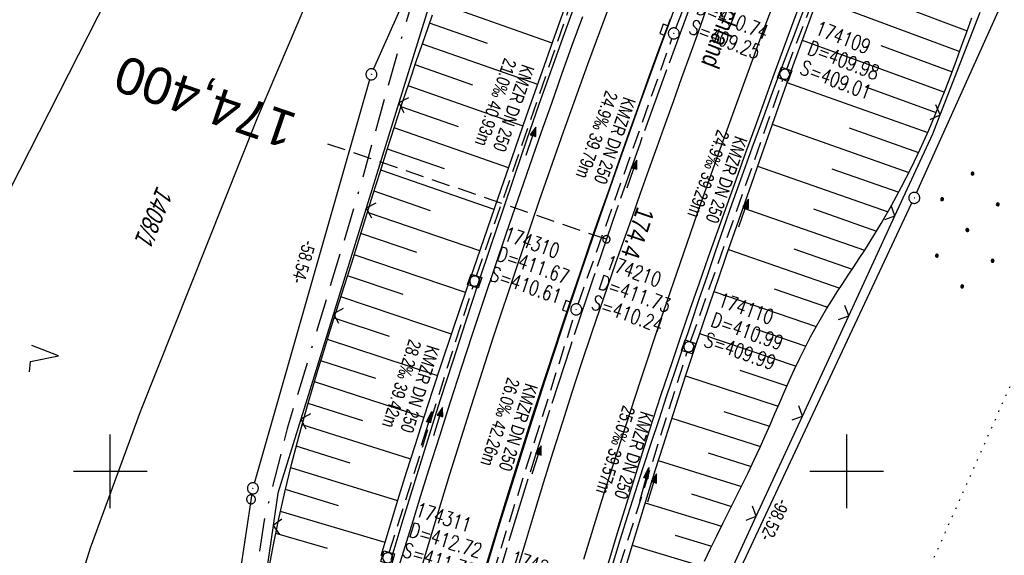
# Model space of a CAD drawing. Extents: x 508338 to 508887, y 451697 to 452490.
# Tile 22 of 37: x 508488 to 508621, y 451989 to 452061. Entities that reach past the tile are written whole.
import ezdxf
from ezdxf.enums import TextEntityAlignment as Align

# ---------------------------------------------------------------- set-up
doc = ezdxf.new("R2010")
doc.units = 0
doc.header["$LTSCALE"] = 10
doc.header["$MEASUREMENT"] = 0
for name, pattern in [('ACAD_ISO16W100', [73, 15, -6.5, 15, -6.5, 15, -7, 1, -7]), ('ACHSE', [5.5, 4, -0.5, 0.5, -0.5]), ('AUSGEZOGEN', [0]), ('LT00', [0]), ('LT17', [0.15, 0.1, -0.05]), ('PUNKTX2_STR', [0.6, 0.1, -0.5]), ('STRICHLINIE2', [0.375, 0.25, -0.125])]:
    doc.linetypes.add(name, pattern=pattern)
doc.layers.get('0').update_dxf_attribs({"linetype": 'LT00'})
for name, color, linetype in [('--EK_FBR', 250, 'LT00'), ('--EK_Halt-Pfeil', 4, 'LT00'), ('--EK_Haltung', 7, 'STRICHLINIE2'), ('--EK_Haltung-Text', 140, 'LT00'), ('--EK_Schacht-Text', 5, 'LT00'), ('--EK_ST-93-1', 30, 'LT17'), ('--EL_DFK_AB_L', 21, 'LT00'), ('--EL_DFK_AB_P', 7, 'LT00'), ('--EL_Halt-Pfeil', 4, 'LT00'), ('--EL_Haltung', 182, 'STRICHLINIE2'), ('--EL_Haltung-Text', 182, 'LT00'), ('-AX-093', 35, 'ACHSE'), ('-ST-93-1', 250, 'LT00'), ('ABSTAND', 8, 'LT00'), ('BAB-KABEL', 220, 'ACAD_ISO16W100'), ('BRD', 255, 'Continuous'), ('DFK_AB_L', 21, 'LT00'), ('DFK_AB_P', 7, 'LT00'), ('DFK_FLUR_NR', 250, 'LT00'), ('DFK_KATASTER', 250, 'LT00'), ('DFK_NUTZUNG', 250, 'LT00'), ('DFK_NUTZUNGSGRENZE', 70, 'PUNKTX2_STR'), ('DFK_VERMPKT', 252, 'LT00'), ('PFEIL', 140, 'AUSGEZOGEN'), ('V120_AFBR_BAB', 250, 'LT00'), ('V120_BOESCH', 250, 'LT00'), ('V120_BOSCHUNG', 250, 'LT00'), ('V120_GRABEN', 250, 'LT00'), ('V120_H_BORD', 8, 'LT00'), ('V120_KA_MULD', 182, 'LT00'), ('V120_KA_PRUF', 182, 'LT00'), ('V120_LD_MARK', 2, 'LT00'), ('V120_RASTER', 250, 'LT00'), ('V120_SINKK', 182, 'LT00'), ('V120_ZAUN', 40, 'LT00')]:
    doc.layers.add(name, color=color, linetype=linetype)
doc.styles.add('Beschrift', font='ARIAL.TTF')
doc.styles.add('Haltungsbeschriftung', font='ARIAL.TTF', dxfattribs={"width": 0.75})
doc.styles.add('schachtbeschriftung', font='romans.shx', dxfattribs={"width": 0.75, "height": 2})
doc.styles.get("Standard").update_dxf_attribs({"font": 'ARIAL.TTF'})

# ---------------------------------------------------------------- blocks, each defined once
blk = doc.blocks.new('SYMB7010')
at = {"color": 0, "linetype": 'ByBlock'}
for points in [[(-0.031408, 0.499213), (-0.093728, 0.49134), (-0.15457, 0.475719), (-0.212975, 0.452595), (-0.268021, 0.422333), (-0.31884, 0.385411), (-0.36463, 0.342411), (-0.40467, 0.29401), (-0.438329, 0.240973), (-0.465074, 0.184136), (-0.484486, 0.124395), (-0.496256, 0.062692), (-0.5002, 0)], [(-0.5002, 0), (-0.496256, -0.062692), (-0.484486, -0.124395), (-0.465075, -0.184136), (-0.438329, -0.240973), (-0.404671, -0.29401), (-0.36463, -0.342411), (-0.31884, -0.385411), (-0.268021, -0.422333), (-0.212975, -0.452595), (-0.154571, -0.475719), (-0.093728, -0.49134), (-0.031408, -0.499213), (0.031408, -0.499213)], [(0.5002, 0), (0.496256, 0.062692), (0.484485, 0.124395), (0.465074, 0.184136), (0.438329, 0.240973), (0.40467, 0.29401), (0.36463, 0.342411), (0.31884, 0.385411), (0.268021, 0.422333), (0.212975, 0.452595), (0.15457, 0.475719), (0.093728, 0.49134), (0.031408, 0.499213), (-0.031408, 0.499213)], [(0.031408, -0.499213), (0.093728, -0.491341), (0.15457, -0.475719), (0.212975, -0.452595), (0.268021, -0.422333), (0.31884, -0.385411), (0.36463, -0.342411), (0.404671, -0.294011), (0.438329, -0.240974), (0.465075, -0.184136), (0.484486, -0.124395), (0.496256, -0.062692), (0.500201, 0)]]:
    blk.add_lwpolyline(points, dxfattribs=at)
blk = doc.blocks.new('SYMB0003')
at = {"color": 0, "linetype": 'ByBlock'}
for p, q in [((-0.015712, 0), (0.010166, 0.012015)), ((0, -0.021257), (-0.015712, 0)), ((0.010166, 0.012015), (0, -0.021257))]:
    blk.add_line(p, q, dxfattribs=at)
for points in [[(-0.031395, 0.499013), (-0.093691, 0.491144), (-0.154509, 0.475528), (-0.21289, 0.452414), (-0.267913, 0.422164), (-0.318712, 0.385257), (-0.364484, 0.342274), (-0.404509, 0.293893), (-0.438154, 0.240877), (-0.464888, 0.184062), (-0.484292, 0.124345), (-0.496058, 0.062667), (-0.5, 0)], [(-0.5, 0), (-0.496058, -0.062667), (-0.484292, -0.124345), (-0.464888, -0.184062), (-0.438154, -0.240877), (-0.404509, -0.293893), (-0.364485, -0.342274), (-0.318712, -0.385257), (-0.267914, -0.422164), (-0.21289, -0.452414), (-0.154509, -0.475529), (-0.093691, -0.491144), (-0.031395, -0.499014), (0.031395, -0.499014)], [(0.5, 0), (0.496057, 0.062667), (0.484292, 0.124345), (0.464888, 0.184062), (0.438153, 0.240877), (0.404509, 0.293893), (0.364484, 0.342274), (0.318712, 0.385257), (0.267913, 0.422164), (0.21289, 0.452414), (0.154509, 0.475528), (0.093691, 0.491144), (0.031395, 0.499013), (-0.031395, 0.499013)], [(0.031395, -0.499014), (0.093691, -0.491144), (0.154509, -0.475529), (0.21289, -0.452414), (0.267914, -0.422164), (0.318712, -0.385257), (0.364485, -0.342274), (0.404509, -0.293893), (0.438154, -0.240877), (0.464889, -0.184062), (0.484292, -0.124345), (0.496058, -0.062667), (0.5, 0)]]:
    blk.add_lwpolyline(points, dxfattribs=at)
blk = doc.blocks.new('Ackerland7')
at = {"layer": 'DFK_NUTZUNG', "color": 0, "linetype": 'ByBlock'}
for p, q in [((-4, 3.93), (-4, 3.67)), ((-3.95, 3.63), (-3.95, 3.97)), ((-3.9, 3.99), (-3.9, 3.61)), ((-3.85, 3.6), (-3.85, 4)), ((-3.8, 3.99), (-3.8, 3.61)), ((-3.75, 3.63), (-3.75, 3.97)), ((-3.7, 3.93), (-3.7, 3.67)), ((-3.65, 3.8), (-3.65, 3.8)), ((3.7, 3.93), (3.7, 3.67)), ((3.75, 3.63), (3.75, 3.97)), ((3.8, 3.99), (3.8, 3.61)), ((3.85, 3.6), (3.85, 4)), ((3.9, 3.99), (3.9, 3.61)), ((3.95, 3.63), (3.95, 3.97)), ((4, 3.93), (4, 3.67)), ((4.05, 3.8), (4.05, 3.8)), ((-7.85, 0.13), (-7.85, -0.13)), ((-7.8, -0.17), (-7.8, 0.17)), ((-7.75, 0.19), (-7.75, -0.19)), ((-7.7, -0.2), (-7.7, 0.2)), ((-7.65, 0.19), (-7.65, -0.19)), ((-7.6, -0.17), (-7.6, 0.17)), ((-7.55, 0.13), (-7.55, -0.13)), ((-7.5, 0), (-7.5, 0)), ((-0.15, 0.13), (-0.15, -0.13)), ((-0.1, -0.17), (-0.1, 0.17)), ((-0.05, 0.19), (-0.05, -0.19)), ((0, -0.2), (0, 0.2)), ((0.05, 0.19), (0.05, -0.19)), ((0.1, -0.17), (0.1, 0.17)), ((0.15, 0.13), (0.15, -0.13)), ((0.2, 0), (0.2, 0)), ((7.55, 0.13), (7.55, -0.13)), ((7.6, -0.17), (7.6, 0.17)), ((7.65, 0.19), (7.65, -0.19)), ((7.7, -0.2), (7.7, 0.2)), ((7.75, 0.19), (7.75, -0.19)), ((7.8, -0.17), (7.8, 0.17)), ((7.85, 0.13), (7.85, -0.13)), ((7.9, 0), (7.9, 0)), ((-4, -3.67), (-4, -3.93)), ((-3.95, -3.97), (-3.95, -3.63)), ((-3.9, -3.61), (-3.9, -3.99)), ((-3.85, -4), (-3.85, -3.6)), ((-3.8, -3.61), (-3.8, -3.99)), ((-3.75, -3.97), (-3.75, -3.63)), ((-3.7, -3.67), (-3.7, -3.93)), ((-3.65, -3.8), (-3.65, -3.8)), ((3.7, -3.67), (3.7, -3.93)), ((3.75, -3.97), (3.75, -3.63)), ((3.8, -3.61), (3.8, -3.99)), ((3.85, -4), (3.85, -3.6)), ((3.9, -3.61), (3.9, -3.99)), ((3.95, -3.97), (3.95, -3.63)), ((4, -3.67), (4, -3.93)), ((4.05, -3.8), (4.05, -3.8))]:
    blk.add_line(p, q, dxfattribs=at)
for points in [[(-3.65, 3.8), (-3.67, 3.89), (-3.73, 3.96), (-3.81, 3.99), (-3.89, 3.99), (-3.97, 3.96), (-4.03, 3.89), (-4.05, 3.8), (-4.03, 3.71), (-3.97, 3.64), (-3.89, 3.6), (-3.81, 3.6), (-3.73, 3.64), (-3.67, 3.71), (-3.65, 3.8)], [(4.05, 3.8), (4.03, 3.89), (3.97, 3.96), (3.89, 3.99), (3.81, 3.99), (3.73, 3.96), (3.67, 3.89), (3.65, 3.8), (3.67, 3.71), (3.73, 3.64), (3.81, 3.61), (3.89, 3.61), (3.97, 3.64), (4.03, 3.71), (4.05, 3.8)], [(-7.5, 0), (-7.52, 0.09), (-7.58, 0.16), (-7.66, 0.19), (-7.74, 0.19), (-7.82, 0.16), (-7.88, 0.09), (-7.9, 0)], [(0.2, 0), (0.18, 0.09), (0.12, 0.16), (0.04, 0.19), (-0.04, 0.19), (-0.12, 0.16), (-0.18, 0.09), (-0.2, 0)], [(-0.2, 0), (-0.18, -0.09), (-0.12, -0.16), (-0.04, -0.19), (0.04, -0.19), (0.12, -0.16), (0.18, -0.09), (0.2, 0)], [(7.9, 0), (7.88, 0.09), (7.82, 0.16), (7.74, 0.19), (7.66, 0.19), (7.58, 0.16), (7.52, 0.09), (7.5, 0)], [(7.5, 0), (7.52, -0.09), (7.58, -0.16), (7.66, -0.19), (7.74, -0.19), (7.82, -0.16), (7.88, -0.09), (7.9, 0)], [(-7.9, 0), (-7.88, -0.09), (-7.82, -0.16), (-7.74, -0.19), (-7.66, -0.19), (-7.58, -0.16), (-7.52, -0.09), (-7.5, 0)], [(-3.65, -3.8), (-3.67, -3.71), (-3.73, -3.64), (-3.81, -3.61), (-3.89, -3.61), (-3.97, -3.64), (-4.03, -3.71), (-4.05, -3.8), (-4.03, -3.89), (-3.97, -3.96), (-3.89, -3.99), (-3.81, -3.99), (-3.73, -3.96), (-3.67, -3.89), (-3.65, -3.8)], [(4.05, -3.8), (4.03, -3.71), (3.97, -3.64), (3.89, -3.61), (3.81, -3.61), (3.73, -3.64), (3.67, -3.71), (3.65, -3.8), (3.67, -3.89), (3.73, -3.96), (3.81, -3.99), (3.89, -3.99), (3.97, -3.96), (4.03, -3.89), (4.05, -3.8)]]:
    blk.add_lwpolyline(points, dxfattribs=at)
blk = doc.blocks.new('SYMB7222')
at = {"color": 0, "linetype": 'ByBlock'}
blk.add_line((0, 0.185), (-0.11, -0.185), dxfattribs=at)
blk.add_lwpolyline([(0.25, -0.185), (0.11, -0.185), (0, 0.185)], dxfattribs=at)
blk = doc.blocks.new('SYMB2')
at = {"color": 0, "linetype": 'ByBlock', "flags": 128}
for points in [[(-0.031395, 0.499013), (-0.093691, 0.491144), (-0.154509, 0.475528), (-0.21289, 0.452414), (-0.267913, 0.422164), (-0.318712, 0.385257), (-0.364484, 0.342274), (-0.404509, 0.293893), (-0.438154, 0.240877), (-0.464888, 0.184062), (-0.484292, 0.124345), (-0.496058, 0.062667), (-0.5, 0)], [(-0.5, 0), (-0.496058, -0.062667), (-0.484292, -0.124345), (-0.464888, -0.184062), (-0.438154, -0.240877), (-0.404509, -0.293893), (-0.364485, -0.342274), (-0.318712, -0.385257), (-0.267914, -0.422164), (-0.21289, -0.452414), (-0.154509, -0.475529), (-0.093691, -0.491144), (-0.031395, -0.499014), (0.031395, -0.499014)], [(0.5, 0), (0.496057, 0.062667), (0.484292, 0.124345), (0.464888, 0.184062), (0.438153, 0.240877), (0.404509, 0.293893), (0.364484, 0.342274), (0.318712, 0.385257), (0.267913, 0.422164), (0.21289, 0.452414), (0.154509, 0.475528), (0.093691, 0.491144), (0.031395, 0.499013), (-0.031395, 0.499013)], [(0.031395, -0.499014), (0.093691, -0.491144), (0.154509, -0.475529), (0.21289, -0.452414), (0.267914, -0.422164), (0.318712, -0.385257), (0.364485, -0.342274), (0.404509, -0.293893), (0.438154, -0.240877), (0.464889, -0.184062), (0.484292, -0.124345), (0.496058, -0.062667), (0.5, 0)]]:
    blk.add_lwpolyline(points, dxfattribs=at)
blk = doc.blocks.new('SYMB0024')
at = {"color": 0, "linetype": 'ByBlock'}
for p, q in [((-0.5, 0.5), (0, 0)), ((0, 0), (0.5, 0.5))]:
    blk.add_line(p, q, dxfattribs=at)
blk = doc.blocks.new('Pfreil3')
at = {"layer": 'PFEIL'}
blk.add_hatch(color=256, dxfattribs=at).paths.add_polyline_path([(-1.55, 0.27), (-1.55, -0.27), (0, 0)])
for p, q in [((-1.55, 0), (-4.83, 0)), ((-1.55, -0.27), (-1.55, 0.27)), ((-1.55, 0.27), (0, 0)), ((0, 0), (-1.55, -0.27))]:
    blk.add_line(p, q, dxfattribs=at)
blk = doc.blocks.new('SYMB0652')
at = {"color": 0, "linetype": 'ByBlock'}
blk.add_lwpolyline([(-0.15, -0.075), (0.15, -0.075), (0.15, 0.075), (-0.15, 0.075), (-0.15, -0.075)], dxfattribs=at)
blk = doc.blocks.new('SYMB1210')
at = {"color": 0, "linetype": 'ByBlock'}
blk.add_line((0.018815, -0.179014), (0.055623, -0.17119), dxfattribs=at)
for points in [[(-0.2, -0.2), (-0.2, 0.2), (0.2, 0.2), (0.2, -0.2), (-0.2, -0.2)], [(0.018815, 0.179014), (-0.018815, 0.179014), (-0.055623, 0.17119), (-0.09, 0.155885), (-0.120444, 0.133766), (-0.145623, 0.105801), (-0.164438, 0.073213), (-0.176067, 0.037424), (-0.18, 0)], [(-0.18, 0), (-0.176067, -0.037424), (-0.164438, -0.073213), (-0.145623, -0.105801), (-0.120444, -0.133766), (-0.09, -0.155885), (-0.055623, -0.17119), (-0.018815, -0.179014), (0.018815, -0.179014)], [(0.18, 0), (0.176067, 0.037424), (0.164438, 0.073213), (0.145623, 0.105801), (0.120444, 0.133766), (0.09, 0.155885), (0.055623, 0.17119), (0.018815, 0.179014)], [(0.055623, -0.17119), (0.09, -0.155885), (0.120444, -0.133766), (0.145623, -0.105801), (0.164438, -0.073213), (0.176067, -0.037424), (0.18, 0)]]:
    blk.add_lwpolyline(points, dxfattribs=at)
blk = doc.blocks.new('SYMB0070')
at = {"color": 0, "linetype": 'ByBlock'}
for p, q in [((-0.5, 0), (0.2, 0)), ((0.5, 0), (0.2, 0.1)), ((0.2, 0.1), (0.2, 0)), ((0.468, 0), (0.21, 0.086)), ((0.21, 0.086), (0.21, -0.086)), ((0.21, -0.086), (0.468, 0)), ((0.22, -0.072), (0.437, 0)), ((0.23, -0.058), (0.405, 0)), ((0.24, -0.045), (0.374, 0)), ((0.342, 0), (0.25, 0.031)), ((0.25, 0.031), (0.25, -0.031)), ((0.25, -0.031), (0.342, 0)), ((0.26, -0.017), (0.31, 0)), ((0.27, -0.003), (0.279, 0))]:
    blk.add_line(p, q, dxfattribs=at)
for points in [[(0.2, 0), (0.2, -0.1), (0.5, 0)], [(0.437, 0), (0.22, 0.072), (0.22, -0.072)], [(0.405, 0), (0.23, 0.058), (0.23, -0.058)], [(0.374, 0), (0.24, 0.045), (0.24, -0.045)], [(0.31, 0), (0.26, 0.017), (0.26, -0.017)], [(0.279, 0), (0.27, 0.003), (0.27, -0.003)]]:
    blk.add_lwpolyline(points, dxfattribs=at)

msp = doc.modelspace()

# ---------------------------------------------------------------- linework, layer by layer
at = {"layer": '--EK_FBR'}
for points in [[(508567.52, 451987.11), (508568.93, 451991.77), (508570.36, 451996.42), (508571.81, 452001.06), (508573.29, 452005.69), (508574.79, 452010.31), (508576.33, 452014.93), (508577.54, 452018.49), (508578.76, 452022.05), (508580, 452025.61), (508581.25, 452029.16), (508582.51, 452032.7), (508583.77, 452036.25), (508585.05, 452039.79), (508586.32, 452043.34), (508587.56, 452046.77), (508588.8, 452050.21), (508590.04, 452053.64), (508591.29, 452057.07), (508592.55, 452060.5), (508593.82, 452063.92)], [(508538.98, 451986.31), (508540.04, 451989.79), (508541.11, 451993.27), (508542.19, 451996.74), (508543.28, 452000.21), (508544.74, 452004.83), (508546.21, 452009.45), (508547.7, 452014.06), (508549.21, 452018.66), (508550.73, 452023.26), (508552.26, 452027.85), (508553.82, 452032.43), (508555.39, 452037), (508556.97, 452041.57), (508558.56, 452046.14), (508559.95, 452050.07), (508561.34, 452054), (508562.74, 452057.92), (508564.16, 452061.83)]]:
    msp.add_lwpolyline(points, dxfattribs=at)
at = {"layer": '--EK_FBR', "color": 2}
for points in [[(508554.41, 451983.73), (508556.42, 451990.47), (508557.65, 451994.54), (508558.9, 451998.6), (508560.16, 452002.66), (508561.44, 452006.72), (508562.74, 452010.76), (508564.06, 452014.81), (508565.4, 452018.84), (508566.48, 452022.01), (508567.57, 452025.18), (508568.67, 452028.34), (508569.78, 452031.5), (508570.9, 452034.66), (508572.02, 452037.82), (508573.15, 452040.98), (508574.27, 452044.13), (508575.4, 452047.29), (508576.52, 452050.4), (508577.63, 452053.52), (508578.75, 452056.64), (508579.87, 452059.75), (508580.99, 452062.86)], [(508576.02, 452061.49), (508574.6, 452057.63), (508573.2, 452053.77), (508571.81, 452049.9), (508570.43, 452046.03), (508569.06, 452042.15), (508567.73, 452038.38), (508566.41, 452034.6), (508565.1, 452030.82), (508563.8, 452027.04), (508562.52, 452023.25), (508561.24, 452019.46), (508559.29, 452013.55), (508557.36, 452007.63), (508555.48, 452001.7), (508553.62, 451995.76), (508552.17, 451991), (508550.73, 451986.24)]]:
    msp.add_lwpolyline(points, dxfattribs=at)
at = {"layer": '--EK_Haltung'}
for p, q in [((508576.8, 452060.23), (508590.96, 452096.64)), ((508591.86, 452054.69), (508605.38, 452089.91)), ((508549.74, 452026.58), (508562.65, 452063.83)), ((508563.53, 452022.73), (508576.28, 452058.83)), ((508578.81, 452017.64), (508591.35, 452053.29)), ((508537.89, 451988.98), (508549.27, 452025.15)), ((508550.83, 451982.42), (508563.05, 452021.3)), ((508566.92, 451979.9), (508578.33, 452016.22))]:
    msp.add_line(p, q, dxfattribs=at)
at = {"layer": '--EK_ST-93-1', "ltscale": 2.5}
msp.add_line((508567.37, 452031.55), (508529.54, 452044.5), dxfattribs=at)
at = {"layer": '--EL_DFK_AB_L'}
for p, q in [((508609.5, 452037.86), (508674.16, 452181.88)), ((508535.76, 452054.66), (508559.71, 452108.98)), ((508519.57, 451998.42), (508535.25, 452053.26)), ((508567.69, 451948.66), (508608.87, 452036.5)), ((508509.79, 451934.44), (508519.25, 451996.96))]:
    msp.add_line(p, q, dxfattribs=at)
at = {"layer": '--EL_Haltung'}
for p, q in [((508576.8, 452060.23), (508590.96, 452096.64)), ((508591.86, 452054.69), (508605.38, 452089.91)), ((508549.74, 452026.58), (508562.65, 452063.83)), ((508563.53, 452022.73), (508576.28, 452058.83)), ((508578.81, 452017.64), (508591.35, 452053.29)), ((508537.89, 451988.98), (508549.27, 452025.15)), ((508550.83, 451982.42), (508563.05, 452021.3)), ((508566.92, 451979.9), (508578.33, 452016.22))]:
    msp.add_line(p, q, dxfattribs=at)
at = {"layer": '-AX-093', "ltscale": 0.2}
msp.add_lwpolyline([(508608.49, 452135.37), (508604.5, 452126.44), (508600.59, 452117.47), (508596.75, 452108.47), (508592.98, 452099.44), (508589.29, 452090.38), (508585.67, 452081.28), (508582.13, 452072.16), (508578.66, 452063.01), (508575.26, 452053.83), (508571.94, 452044.63), (508568.7, 452035.4), (508565.53, 452026.14), (508562.44, 452016.85), (508559.42, 452007.54), (508556.48, 451998.21), (508553.62, 451988.85), (508550.83, 451979.47)], dxfattribs=at)
at = {"layer": 'BAB-KABEL', "ltscale": 0.03, "flags": 128}
msp.add_lwpolyline([(508761.28, 452432.61), (508758.42, 452428.43), (508739.68, 452403.76), (508729.29, 452388.82), (508718.54, 452373.23), (508703.6, 452351.25), (508691.19, 452332.57), (508683.27, 452321.2), (508665.14, 452295.52), (508650.31, 452273.8), (508640.27, 452255.93), (508627.1, 452232.21), (508605.23, 452190.54), (508599.47, 452179.58), (508592.75, 452167.39), (508583.65, 452148.79), (508573.77, 452130.58), (508563.42, 452108.45), (508560.45, 452102.67), (508549.77, 452082.18), (508542.41, 452068.72), (508539.09, 452057.31), (508533.48, 452037.16), (508524.03, 452005.82), (508520.88, 451993.36), (508518.43, 451976.74), (508515.27, 451953.25), (508513.35, 451942.58), (508511.86, 451935.87), (508509.56, 451928.87), (508504.09, 451903.89), (508497.96, 451875.1), (508486.03, 451837.96), (508485.7, 451831.62), (508478.84, 451792.34), (508487.53, 451759.38), (508487.31, 451756.49), (508479.92, 451748.18)], dxfattribs=at)
at = {"layer": 'DFK_AB_L'}
for p, q in [((508609.5, 452037.86), (508674.16, 452181.88)), ((508535.76, 452054.66), (508559.71, 452108.98)), ((508519.57, 451998.42), (508535.25, 452053.26)), ((508567.69, 451948.66), (508608.87, 452036.5)), ((508509.79, 451934.44), (508519.25, 451996.96))]:
    msp.add_line(p, q, dxfattribs=at)
at = {"layer": 'DFK_KATASTER'}
for p, q in [((508519.99, 452048.05), (508529.67, 452070.74)), ((508499.69, 452064.56), (508486.35, 452038.32)), ((508504.12, 452008.15), (508519.99, 452048.05)), ((508497.31, 451989.59), (508504.12, 452008.15)), ((508487.72, 451959.36), (508497.31, 451989.59))]:
    msp.add_line(p, q, dxfattribs=at)
at = {"layer": 'DFK_NUTZUNGSGRENZE', "ltscale": 0.2}
msp.add_line((508603.64, 451969.68), (508633.42, 452036.86), dxfattribs=at)
at = {"layer": 'V120_AFBR_BAB'}
for points in [[(508567.52, 451987.11), (508568.93, 451991.77), (508570.36, 451996.42), (508571.81, 452001.06), (508573.29, 452005.69), (508574.79, 452010.31), (508576.33, 452014.93), (508577.54, 452018.49), (508578.76, 452022.05), (508580, 452025.61), (508581.25, 452029.16), (508582.51, 452032.7), (508583.77, 452036.25), (508585.05, 452039.79), (508586.32, 452043.34), (508587.56, 452046.77), (508588.8, 452050.21), (508590.04, 452053.64), (508591.29, 452057.07), (508592.55, 452060.5), (508593.82, 452063.92)], [(508538.98, 451986.31), (508540.04, 451989.79), (508541.11, 451993.27), (508542.19, 451996.74), (508543.28, 452000.21), (508544.74, 452004.83), (508546.21, 452009.45), (508547.7, 452014.06), (508549.21, 452018.66), (508550.73, 452023.26), (508552.26, 452027.85), (508553.82, 452032.43), (508555.39, 452037), (508556.97, 452041.57), (508558.56, 452046.14), (508559.95, 452050.07), (508561.34, 452054), (508562.74, 452057.92), (508564.16, 452061.83)]]:
    msp.add_lwpolyline(points, dxfattribs=at)
at = {"layer": 'V120_AFBR_BAB', "color": 0}
for points in [[(508554.41, 451983.73), (508556.42, 451990.47), (508557.65, 451994.54), (508558.9, 451998.6), (508560.16, 452002.66), (508561.44, 452006.72), (508562.74, 452010.76), (508564.06, 452014.81), (508565.4, 452018.84), (508566.48, 452022.01), (508567.57, 452025.18), (508568.67, 452028.34), (508569.78, 452031.5), (508570.9, 452034.66), (508572.02, 452037.82), (508573.15, 452040.98), (508574.27, 452044.13), (508575.4, 452047.29), (508576.52, 452050.4), (508577.63, 452053.52), (508578.75, 452056.64), (508579.87, 452059.75), (508580.99, 452062.86)], [(508576.02, 452061.49), (508574.6, 452057.63), (508573.2, 452053.77), (508571.81, 452049.9), (508570.43, 452046.03), (508569.06, 452042.15), (508567.73, 452038.38), (508566.41, 452034.6), (508565.1, 452030.82), (508563.8, 452027.04), (508562.52, 452023.25), (508561.24, 452019.46), (508559.29, 452013.55), (508557.36, 452007.63), (508555.48, 452001.7), (508553.62, 451995.76), (508552.17, 451991), (508550.73, 451986.24)]]:
    msp.add_lwpolyline(points, dxfattribs=at)
at = {"layer": 'V120_BOESCH'}
for points in [[(508521.34, 451985.75), (508522.07, 451989.57), (508522.86, 451993.37), (508523.71, 451997.16), (508524.62, 452000.94), (508525.59, 452004.69), (508526.23, 452007), (508526.88, 452009.29), (508527.55, 452011.59), (508528.24, 452013.88), (508528.94, 452016.16), (508529.65, 452018.44), (508530.37, 452020.72), (508531.09, 452023), (508531.81, 452025.28), (508532.78, 452028.36), (508533.74, 452031.44), (508534.7, 452034.52), (508535.67, 452037.6), (508536.64, 452040.68), (508537.62, 452043.76), (508538.61, 452046.84), (508539.61, 452049.91), (508540.62, 452052.95), (508541.65, 452055.99), (508542.7, 452059.02), (508543.77, 452062.04)], [(508580.68, 451987.81), (508581.51, 451989.51), (508582.36, 451991.22), (508583.21, 451992.93), (508584.07, 451994.65), (508584.92, 451996.37), (508585.78, 451998.09), (508586.62, 451999.82), (508587.45, 452001.56), (508588.26, 452003.31), (508588.93, 452004.82), (508589.6, 452006.33), (508590.26, 452007.85), (508590.92, 452009.37), (508591.58, 452010.88), (508592.25, 452012.39), (508592.93, 452013.89), (508593.63, 452015.38), (508594.36, 452016.85), (508595.11, 452018.31), (508595.9, 452019.76), (508596.58, 452020.93), (508597.28, 452022.09), (508598, 452023.24), (508598.73, 452024.39), (508599.48, 452025.53), (508600.22, 452026.67), (508600.98, 452027.8), (508601.72, 452028.94), (508602.47, 452030.09), (508603.2, 452031.24), (508604.68, 452033.68), (508606.1, 452036.15), (508607.46, 452038.66), (508608.75, 452041.21), (508609.98, 452043.78), (508611.15, 452046.38), (508611.95, 452048.26), (508612.72, 452050.15), (508613.47, 452052.06), (508614.2, 452053.97), (508614.92, 452055.88), (508615.62, 452057.81), (508616.32, 452059.73), (508617.01, 452061.66)]]:
    msp.add_lwpolyline(points, dxfattribs=at)
at = {"layer": 'V120_BOSCHUNG'}
for p, q in [((508560.03, 452058.23), (508544.39, 452063.75)), ((508596.07, 452064.3), (508615.36, 452057.09)), ((508606.75, 452063.51), (508616.37, 452059.87)), ((508551.21, 452058.16), (508543.37, 452060.92)), ((508558.04, 452052.58), (508542.38, 452058.09)), ((508593.96, 452058.6), (508613.28, 452051.55)), ((508604.67, 452057.88), (508614.33, 452054.31)), ((508549.22, 452052.5), (508541.4, 452055.25)), ((508591.9, 452052.88), (508611.01, 452046.07)), ((508556.05, 452046.92), (508540.44, 452052.41)), ((508602.55, 452052.27), (508612.17, 452048.8)), ((508547.28, 452046.82), (508539.49, 452049.54)), ((508554.09, 452041.28), (508538.56, 452046.68)), ((508589.88, 452047.18), (508608.47, 452040.65)), ((508600.33, 452046.69), (508609.78, 452043.36)), ((508545.37, 452041.13), (508537.64, 452043.81)), ((508552.12, 452035.62), (508536.73, 452040.95)), ((508587.89, 452041.51), (508605.63, 452035.3)), ((508597.99, 452041.15), (508607.09, 452037.97)), ((508543.48, 452035.44), (508535.82, 452038.08)), ((508585.92, 452035.84), (508602.45, 452030.06)), ((508595.49, 452035.67), (508604.08, 452032.67)), ((508550.18, 452029.98), (508534.92, 452035.2)), ((508541.62, 452029.74), (508534.02, 452032.32)), ((508583.94, 452030.16), (508599.06, 452024.9)), ((508592.84, 452030.24), (508600.76, 452027.47)), ((508548.25, 452024.31), (508533.12, 452029.46)), ((508539.75, 452024.03), (508532.22, 452026.58)), ((508590.18, 452024.81), (508597.41, 452022.31)), ((508546.34, 452018.65), (508531.31, 452023.71)), ((508581.97, 452024.47), (508595.86, 452019.69)), ((508537.9, 452018.33), (508530.4, 452020.82)), ((508587.72, 452019.32), (508594.44, 452017.02)), ((508544.46, 452012.99), (508529.5, 452017.95)), ((508580.02, 452018.75), (508593.13, 452014.32)), ((508536.07, 452012.61), (508528.6, 452015.05)), ((508578.11, 452013), (508590.7, 452008.87)), ((508585.48, 452013.74), (508591.9, 452011.61)), ((508542.61, 452007.34), (508527.72, 452012.16)), ((508534.28, 452006.88), (508526.87, 452009.25)), ((508576.24, 452007.25), (508588.29, 452003.39)), ((508583.34, 452008.13), (508589.51, 452006.13)), ((508540.8, 452001.68), (508526.04, 452006.34)), ((508532.58, 452001.13), (508525.25, 452003.42)), ((508581.18, 452002.52), (508587.02, 452000.67)), ((508574.42, 452001.49), (508585.71, 451997.95)), ((508539.03, 451996.01), (508524.5, 452000.47)), ((508530.98, 451995.34), (508523.79, 451997.52)), ((508578.95, 451996.93), (508584.37, 451995.25)), ((508572.64, 451995.73), (508583.01, 451992.54)), ((508537.32, 451990.33), (508523.12, 451994.55)), ((508529.48, 451989.53), (508522.48, 451991.58)), ((508576.71, 451991.34), (508581.67, 451989.83)), ((508570.88, 451989.98), (508580.34, 451987.1))]:
    msp.add_line(p, q, dxfattribs=at)
at = {"layer": 'V120_GRABEN'}
for points in [[(508594.96, 452064.9), (508592.72, 452058.99), (508591.3, 452055.23), (508589.9, 452051.47), (508588.51, 452047.7), (508587.13, 452043.93), (508585.77, 452040.15), (508584.43, 452036.36), (508583.29, 452033.11), (508582.16, 452029.86), (508581.05, 452026.6), (508579.94, 452023.35), (508578.84, 452020.08), (508577.74, 452016.82), (508576.65, 452013.56), (508575.56, 452010.29), (508574.48, 452007.03), (508573.4, 452003.77), (508572.34, 452000.5), (508571.28, 451997.23), (508570.24, 451993.95), (508569.22, 451990.67), (508568.03, 451986.74)], [(508536.79, 451988.55), (508537.92, 451992.34), (508539.07, 451996.11), (508540.24, 451999.88), (508541.43, 452003.65), (508542.63, 452007.41), (508543.86, 452011.16), (508545.09, 452014.91), (508546.34, 452018.66), (508547.6, 452022.4), (508548.87, 452026.14), (508550.76, 452031.66), (508552.66, 452037.18), (508554.58, 452042.69), (508556.5, 452048.19), (508558.44, 452053.7), (508560.38, 452059.2), (508562.33, 452064.7)], [(508538.13, 451988.02), (508539.76, 451993.44), (508541.43, 451998.84), (508543.11, 452004.24), (508544.82, 452009.62), (508546.55, 452015.01), (508548.29, 452020.38), (508550.06, 452025.75), (508551.66, 452030.6), (508553.29, 452035.43), (508554.92, 452040.26), (508556.58, 452045.08), (508558.25, 452049.9), (508559.95, 452054.71), (508561.67, 452059.51), (508563.42, 452064.3)], [(508595.64, 452063.16), (508593.87, 452058.36), (508592.71, 452055.15), (508591.56, 452051.93), (508590.42, 452048.7), (508589.28, 452045.48), (508588.15, 452042.25), (508587.03, 452039.02), (508585.9, 452035.79), (508584.78, 452032.57), (508583.66, 452029.34), (508582.54, 452026.12), (508581.43, 452022.89), (508580.33, 452019.66), (508579.24, 452016.42), (508578.17, 452013.18), (508577.11, 452009.94), (508576.07, 452006.7), (508575.04, 452003.45), (508574.02, 452000.19), (508573.01, 451996.93), (508572.01, 451993.68), (508571.01, 451990.41), (508569.56, 451985.64)]]:
    msp.add_lwpolyline(points, dxfattribs=at)
at = {"layer": 'V120_H_BORD'}
msp.add_lwpolyline([(508550.68, 451985.55), (508552.74, 451992.35), (508554.84, 451999.14), (508556.97, 452005.92), (508559.15, 452012.68), (508561.36, 452019.44), (508563.93, 452027.13), (508566.56, 452034.8), (508569.23, 452042.45), (508571.96, 452050.09), (508574.73, 452057.71), (508577.55, 452065.32), (508580.1, 452072.06), (508582.68, 452078.78), (508585.3, 452085.5), (508587.97, 452092.19), (508590.67, 452098.87), (508593.42, 452105.53), (508596.21, 452112.17), (508598.94, 452118.56), (508601.71, 452124.92), (508604.52, 452131.27), (508607.37, 452137.6)], dxfattribs=at)
at = {"layer": 'V120_LD_MARK', "color": 0}
for points in [[(508621.37, 452138.6), (508618.66, 452132.68), (508615.98, 452126.74), (508612.72, 452119.36), (508609.52, 452111.96), (508606.37, 452104.54), (508603.27, 452097.09), (508600.23, 452089.62), (508597.23, 452082.13), (508594.29, 452074.62), (508591.4, 452067.09), (508588.55, 452059.55), (508585.76, 452051.98), (508583.01, 452044.4), (508580.17, 452036.39), (508577.38, 452028.37), (508574.65, 452020.34), (508571.97, 452012.28), (508569.34, 452004.21), (508566.77, 451996.12), (508564.27, 451988.01)], [(508540.38, 451980.47), (508543.21, 451990.06), (508546.12, 451999.62), (508549.05, 452008.97), (508552.06, 452018.3), (508555.15, 452027.61), (508558.31, 452036.88), (508561.55, 452046.14), (508564.87, 452055.36), (508568.26, 452064.56), (508571.73, 452073.73), (508575.27, 452082.87), (508578.88, 452091.98), (508582.66, 452101.27), (508586.51, 452110.52), (508590.43, 452119.74), (508594.43, 452128.93), (508598.51, 452138.09)]]:
    msp.add_lwpolyline(points, dxfattribs=at)
at = {"layer": 'V120_RASTER'}
for p, q in [((508500, 451995), (508500, 452005)), ((508600, 452005), (508600, 451995)), ((508505, 452000), (508495, 452000)), ((508605, 452000), (508595, 452000))]:
    msp.add_line(p, q, dxfattribs=at)
at = {"layer": 'V120_ZAUN'}
for p, q in [((508543.63, 452064.43), (508539.19, 452050.1)), ((508612.7, 452048.45), (508618.16, 452062.42)), ((508539.19, 452050.1), (508534.76, 452035.77)), ((508534.76, 452035.77), (508530.32, 452021.44)), ((508600.29, 452021.14), (508606.57, 452034.76)), ((508530.32, 452021.44), (508525.88, 452007.12)), ((508594.01, 452007.52), (508600.29, 452021.14)), ((508587.73, 451993.9), (508594.01, 452007.52)), ((508581.44, 451980.28), (508587.73, 451993.9)), ((508522.11, 451992.63), (508519.93, 451977.79))]:
    msp.add_line(p, q, dxfattribs=at)
for points in [[(508606.57, 452034.76), (508611.7, 452045.89), (508612.7, 452048.45)], [(508525.88, 452007.12), (508522.76, 451997.04), (508522.11, 451992.63)]]:
    msp.add_lwpolyline(points, dxfattribs=at)

# ---------------------------------------------------------------- block references
at = {"layer": '--EK_Halt-Pfeil', "yscale": 4, "zscale": 4}
for p, xscale, rotation in [((508557.14, 452044.88), 3.999999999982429, 70.88043999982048), ((508570.85, 452040.44), 4.000000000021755, 70.54540000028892), ((508586.02, 452035.13), 3.999999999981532, 70.6208899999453), ((508544.53, 452006.77), 4.000000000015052, 72.54649000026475), ((508557.9, 452001.56), 4.000000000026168, 72.55330999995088), ((508573.58, 451997.76), 4.000000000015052, 72.54649000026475)]:
    msp.add_blockref('SYMB0070', p, dxfattribs=dict(at, xscale=xscale, rotation=rotation))
at = {"layer": '--EL_DFK_AB_P', "xscale": 1.500000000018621, "yscale": 1.5, "zscale": 1.5, "rotation": 264.7377099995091}
for p in [(508535.46, 452053.98), (508609.19, 452037.18), (508519.36, 451997.7)]:
    msp.add_blockref('SYMB0003', p, dxfattribs=at)
at = {"layer": '--EL_Halt-Pfeil', "yscale": 4, "zscale": 4}
for p, xscale, rotation in [((508557.14, 452044.88), 3.999999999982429, 70.88043999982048), ((508570.85, 452040.44), 4.000000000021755, 70.54540000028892), ((508586.02, 452035.13), 3.999999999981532, 70.6208899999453), ((508544.53, 452006.77), 4.000000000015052, 72.54649000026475), ((508557.9, 452001.56), 4.000000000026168, 72.55330999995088), ((508573.58, 451997.76), 4.000000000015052, 72.54649000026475)]:
    msp.add_blockref('SYMB0070', p, dxfattribs=dict(at, xscale=xscale, rotation=rotation))
at = {"layer": '-ST-93-1', "rotation": 274.1956499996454}
msp.add_blockref('SYMB2', (508567.37, 452031.55), dxfattribs=at)
at = {"layer": 'DFK_AB_P', "xscale": 1.500000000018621, "yscale": 1.5, "zscale": 1.5, "rotation": 264.7377099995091}
for p in [(508535.46, 452053.98), (508609.19, 452037.18), (508519.36, 451997.7)]:
    msp.add_blockref('SYMB0003', p, dxfattribs=at)
at = {"layer": 'DFK_NUTZUNG', "rotation": 264.7376999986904}
msp.add_blockref('Ackerland7', (508616.4, 452032.81), dxfattribs=at)
at = {"layer": 'DFK_NUTZUNG', "xscale": 10.00000000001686, "yscale": 10, "zscale": 10, "rotation": 264.7377100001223}
msp.add_blockref('SYMB7222', (508491.1, 452015.86), dxfattribs=at)
at = {"layer": 'DFK_VERMPKT', "xscale": 1.200000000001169, "yscale": 1.200000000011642, "zscale": 1.2, "rotation": 264.7377100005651}
msp.add_blockref('SYMB7010', (508519.11, 451996.2), dxfattribs=at)
at = {"layer": 'PFEIL'}
for p, rotation in [((508543.68, 452008.14), 72.22220876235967), ((508573.16, 452000.54), 74.28045295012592)]:
    msp.add_blockref('Pfreil3', p, dxfattribs=dict(at, rotation=rotation))
at = {"layer": 'V120_KA_MULD', "zscale": 3.8}
for p, xscale, yscale, rotation in [((508591.59, 452053.99), 3.800000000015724, 3.800000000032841, 69.39328169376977), ((508549.49, 452025.87), 3.800000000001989, 3.799999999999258, 251.8148466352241), ((508578.56, 452016.93), 3.799999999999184, 3.800000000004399, 71.18788906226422), ((508537.67, 451988.26), 3.800000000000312, 3.800000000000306, 253.4947543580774)]:
    msp.add_blockref('SYMB1210', p, dxfattribs=dict(at, xscale=xscale, yscale=yscale, rotation=rotation))
at = {"layer": 'V120_KA_PRUF', "xscale": 1.5, "yscale": 1.5, "zscale": 1.5, "rotation": 247.428}
for p in [(508576.53, 452059.53), (508563.28, 452022.02)]:
    msp.add_blockref('SYMB0003', p, dxfattribs=at)
at = {"layer": 'V120_SINKK', "zscale": 4.5}
for p, xscale, yscale, rotation in [((508575.19, 452060.03), 4.499999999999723, 4.499999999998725, 249.8856848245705), ((508561.97, 452022.47), 4.500000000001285, 4.499999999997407, 251.4161163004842)]:
    msp.add_blockref('SYMB0652', p, dxfattribs=dict(at, xscale=xscale, yscale=yscale, rotation=rotation))
at = {"layer": 'V120_ZAUN', "xscale": 2.1, "yscale": 2.1, "zscale": 2.1}
for p, rotation in [((508539.19, 452050.1), 252.78992), ((508612.7, 452048.45), 68.66257000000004), ((508534.76, 452035.77), 252.78992), ((508606.57, 452034.76), 65.2418), ((508530.32, 452021.44), 252.78992), ((508600.29, 452021.14), 65.2418), ((508594.01, 452007.52), 65.2418), ((508525.88, 452007.12), 252.78992), ((508587.73, 451993.9), 65.2418), ((508522.11, 451992.63), 261.6423599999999)]:
    msp.add_blockref('SYMB0024', p, dxfattribs=dict(at, rotation=rotation))

# ---------------------------------------------------------------- texts
at = {"layer": '--EK_Haltung-Text', "style": 'Haltungsbeschriftung', "width": 0.75}
for s, rotation, p in [('21.0‰ 40.93m', -109.1196, (508553.52, 452056.29)), ('KMZR DN 250', -109.1196, (508555.94, 452055.45)), ('24.9‰ 39.79m', -109.4546, (508567.29, 452051.88)), ('KMZR DN 250', -109.4546, (508569.71, 452051.03)), ('24.9‰ 39.29m', -109.3791, (508582.45, 452046.56)), ('KMZR DN 250', -109.3791, (508584.87, 452045.72)), ('28.2‰ 39.42m', -107.4535, (508540.58, 452018.07)), ('KMZR DN 250', -107.4535, (508543.03, 452017.3)), ('26.0‰ 42.26m', -107.4467, (508553.94, 452012.87)), ('KMZR DN 250', -107.4467, (508556.39, 452012.1)), ('25.0‰ 39.57m', -107.4535, (508569.63, 452009.07)), ('KMZR DN 250', -107.4535, (508572.07, 452008.3))]:
    msp.add_text(s, height=1.8, rotation=rotation, dxfattribs=at).set_placement(p)
at = {"layer": '--EK_Schacht-Text', "style": 'schachtbeschriftung', "width": 0.75}
for s, rotation, p in [('D=410.74', -21.2514, (508579.47, 452062.28)), ('S=409.25', -21.2514, (508578.43, 452059.6)), ('174109', -21.0035, (508595.56, 452059.44)), ('D=409.98', -21.0035, (508594.53, 452056.76)), ('S=409.01', -21.0035, (508593.5, 452054.07)), ('174310', -19.1196, (508553.28, 452031.45)), ('D=411.67', -19.1196, (508552.33, 452028.72)), ('174210', -19.4546, (508567.1, 452027.57)), ('S=410.61', -19.1196, (508551.39, 452026)), ('D=411.73', -19.4546, (508566.14, 452024.86)), ('S=410.24', -19.4546, (508565.18, 452022.14)), ('174110', -19.3791, (508582.37, 452022.49)), ('D=410.99', -19.3791, (508581.41, 452019.78)), ('S=409.99', -19.3791, (508580.46, 452017.06)), ('174311', -17.4535, (508541.29, 451993.95)), ('D=412.72', -17.4535, (508540.43, 451991.2)), ('S=411.72', -17.4535, (508539.56, 451988.45)), ('174211', -17.4467, (508554.23, 451987.39))]:
    msp.add_text(s, height=2, rotation=rotation, dxfattribs=at).set_placement(p)
at = {"layer": '--EK_ST-93-1', "style": 'Beschrift'}
msp.add_text('174,400', height=5, rotation=-198.9321, dxfattribs=at).set_placement((508524.8, 452046.12), align=Align.MIDDLE_LEFT)
at = {"layer": '--EL_Haltung-Text', "style": 'Haltungsbeschriftung', "width": 0.75}
for rotation, p in [(-109.1196, (508555.94, 452055.45)), (-109.4546, (508569.71, 452051.03)), (-109.3791, (508584.87, 452045.72)), (-107.4535, (508543.03, 452017.3)), (-107.4467, (508556.39, 452012.1)), (-107.4535, (508572.07, 452008.3))]:
    msp.add_text('KMZR DN 250', height=1.8, rotation=rotation, dxfattribs=at).set_placement(p)
at = {"layer": '-ST-93-1', "style": 'Beschrift', "width": 0.8}
msp.add_text('  174.4', height=2.5, rotation=-108.9326, dxfattribs=at).set_placement((508572.08, 452037.57))
at = {"layer": 'ABSTAND', "width": 0.75}
for s, rotation, p in [(' -58.54-', -105.966, (508526.38, 452032.05)), (' -98.52-', -115.1184, (508590.93, 451996.92))]:
    msp.add_text(s, height=1.8, rotation=rotation, dxfattribs=at).set_placement(p)
at = {"layer": 'BRD', "insert": (508592.28, 452088.89), "char_height": 2.5, "attachment_point": 7, "rotation": 248.928, "style": 'Beschrift'}
msp.add_mtext('{\\W0.8;Bundesrepublik Deutschland}', dxfattribs=at)
at = {"layer": 'DFK_FLUR_NR', "oblique": 13.754, "width": 0.75}
msp.add_text('1408/1', height=2.5, rotation=247.428, dxfattribs=at).set_placement((508506.37, 452038.93))

doc.saveas('drawing.dxf')
